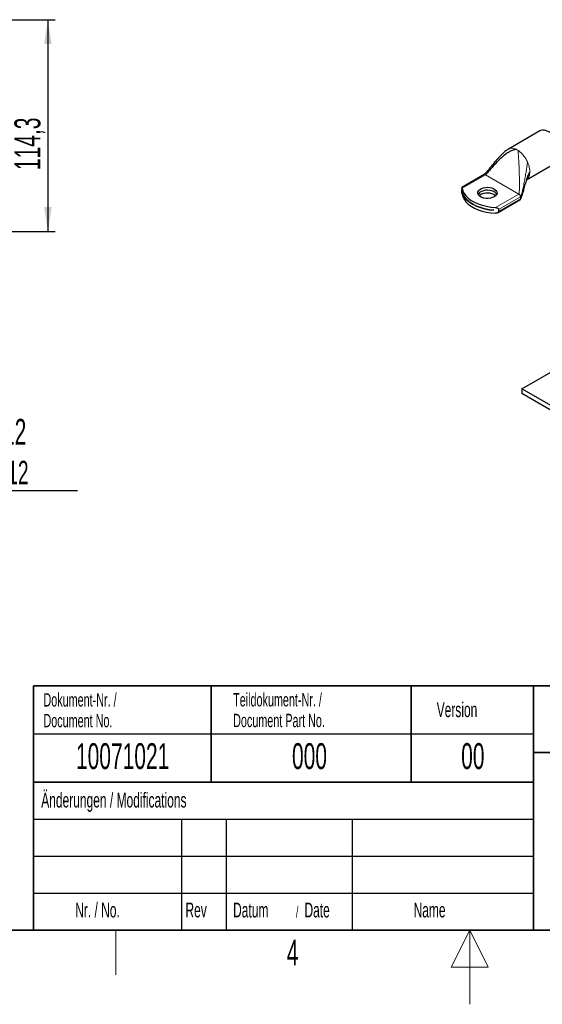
# Model space of a CAD drawing. Header units: millimetres. Extents: x 5 to 418, y 2 to 292.
# Tile 7 of 17: x 156 to 227, y 2 to 135. Entities that reach past the tile are written whole.
import ezdxf

# ---------------------------------------------------------------- set-up
doc = ezdxf.new("R2010")
doc.units = ezdxf.units.MM
doc.layers.add('SLD-0', color=7, linetype='Continuous')
doc.styles.add('SLDTEXTSTYLE0', font='TXT', dxfattribs={"width": 0.605})
doc.dimstyles.new('SLDDIMSTYLE2', dxfattribs={"dimtxt": 3.5, "dimasz": 3.302, "dimexe": 0, "dimexo": 0.0625, "dimgap": 0.875, "dimtad": 1, "dimdec": 1, "dimlfac": 4, "dimrnd": 1e-09, "dimzin": 12, "dimdsep": 46, "dimtxsty": 'SLDTEXTSTYLE0', "dimsah": 1, "dimcen": 0.09, "dimadec": 0, "dimazin": 3, "dimtfac": 1, "dimtofl": 0, "dimtmove": 0, "dimatfit": 3, "dimfxl": 1, "dimfrac": 2, "dimtolj": 1, "dimtzin": 12, "dimarcsym": 0})

# ---------------------------------------------------------------- blocks, each defined once
blk = doc.blocks.new('_D_5')
at = {"layer": 'SLD-0'}
for p, q in [((148.94, 134.89), (161.07, 134.89)), ((160.07, 134.89), (160.07, 106.32)), ((148.94, 106.32), (161.07, 106.32))]:
    blk.add_line(p, q, dxfattribs=at)
for points in [[(160.07, 134.89), (159.56, 131.59), (160.57, 131.59)], [(160.07, 106.32), (160.57, 109.62), (159.56, 109.62)]]:
    blk.add_solid(points, dxfattribs=at)
at = {"layer": 'SLD-0', "insert": (155.55, 114.59), "char_height": 3.5, "attachment_point": 1, "rotation": 90, "style": 'SLDTEXTSTYLE0'}
blk.add_mtext('114,3', dxfattribs=at)
blk = doc.blocks.new('SW_NOTE_0_2')
at = {"layer": 'SLD-0', "color": 0}
blk.add_line((16.98, 0), (0, 0), dxfattribs=at)
blk.add_line((16.98, 0), (0, 0), dxfattribs=at)
at = {"layer": 'SLD-0', "color": 0, "attachment_point": 1, "style": 'SLDTEXTSTYLE0'}
for s, insert, char_height in [('für M12', (0.48, 9.71), 3.5), ('for M12', (1.67, 4.05), 3.175)]:
    blk.add_mtext(s, dxfattribs=dict(at, insert=insert, char_height=char_height))

msp = doc.modelspace()

# ---------------------------------------------------------------- linework, layer by layer
at = {"color": 7, "linetype": 'Continuous', "lineweight": 25}
for p, q in [((226.4657, 119.8761), (222.223, 117.4269)), ((222.2292, 117.4168), (222.2533, 117.4335)), ((224.6657, 113.2946), (228.8655, 115.7191)), ((218.9637, 113.9761), (215.95, 112.2363)), ((215.9483, 112.127), (215.9483, 111.8658)), ((215.9948, 111.6306), (215.9948, 111.6322)), ((215.9948, 111.6306), (215.9952, 111.6308)), ((220.7672, 108.8245), (223.7809, 110.5643)), ((220.2657, 109.1666), (220.2657, 109.165)), ((220.898, 109.2696), (220.898, 109.0083)), ((224.0367, 85.0724), (229.835, 88.4197)), ((230.0421, 81.6055), (224.0367, 85.0724)), ((224.0367, 85.0724), (224.0367, 84.4192)), ((229.4764, 81.2789), (224.0367, 84.4192))]:
    msp.add_line(p, q, dxfattribs=at)
at = {"color": 7, "linetype": 'Continuous', "lineweight": 18}
for p, q in [((224.7959, 115.7076), (224.8482, 115.5892)), ((215.9711, 112.1403), (219.1237, 113.9602)), ((223.6209, 111.364), (219.1237, 113.9602)), ((223.6209, 111.364), (220.4683, 109.5441)), ((220.898, 109.2696), (223.8472, 110.9721)), ((223.8472, 110.7108), (220.898, 109.0083)), ((223.8472, 110.9721), (223.8342, 111.0667)), ((223.8472, 110.7108), (223.8472, 110.9721))]:
    msp.add_line(p, q, dxfattribs=at)
at = {"color": 7, "linetype": 'Continuous', "lineweight": 25, "flags": 128}
for points in [[(229.3626, 116.8179), (229.3368, 117.1731), (229.2603, 117.5472), (229.1353, 117.929), (228.9656, 118.3068), (228.7564, 118.6691), (228.5141, 119.0049), (228.246, 119.304), (227.9603, 119.5574), (227.6656, 119.7573), (227.3709, 119.8976), (227.0851, 119.9742), (226.817, 119.9846), (226.5747, 119.9285), (226.4657, 119.8761)], [(215.9711, 112.1403), (216.0701, 111.7833), (216.2456, 111.4363), (216.4949, 111.1046), (216.8141, 110.7936), (217.198, 110.508), (217.6409, 110.2524), (218.1355, 110.0307), (218.6744, 109.8465), (219.2488, 109.7026), (219.85, 109.6012), (220.4683, 109.5441)], [(215.9948, 111.6322), (216.1247, 111.2657), (216.3356, 110.9119), (216.6239, 110.5769), (216.9849, 110.2662), (217.4125, 109.9851), (217.8995, 109.7382), (218.4377, 109.5298), (219.018, 109.3633), (219.6308, 109.2416), (220.2657, 109.1666)], [(220.2657, 109.165), (219.6308, 109.24), (219.018, 109.3617), (218.4377, 109.5282), (217.8995, 109.7366), (217.4125, 109.9834), (216.9849, 110.2646), (216.6239, 110.5752), (216.3356, 110.9103), (216.1247, 111.264), (215.9948, 111.6306)], [(220.3117, 110.9885), (220.0749, 110.8804), (219.8013, 110.8068), (219.5057, 110.7715), (219.204, 110.7766), (218.9124, 110.8217), (218.6468, 110.9044), (218.4213, 111.0202), (218.2481, 111.163), (218.1367, 111.3249), (218.093, 111.4973), (218.1193, 111.6709), (218.2142, 111.8363), (218.3727, 111.9846), (218.5861, 112.1078), (218.843, 112.1993), (219.1295, 112.2541), (219.4302, 112.2693), (219.7289, 112.2441), (220.0094, 112.1797), (220.2566, 112.0798), (220.4573, 111.9496), (220.6006, 111.7962), (220.6787, 111.6279), (220.6875, 111.4537), (220.6264, 111.2831), (220.4989, 111.1252), (220.3117, 110.9885)], [(220.6475, 111.3236), (220.6006, 111.4051), (220.4573, 111.5585), (220.2566, 111.6887), (220.0094, 111.7886), (219.7289, 111.8529), (219.4302, 111.8782), (219.1295, 111.863), (218.843, 111.8082), (218.5861, 111.7167), (218.3727, 111.5935), (218.2142, 111.4452), (218.1373, 111.3236)], [(220.6471, 111.3228), (220.6006, 111.4035), (220.4573, 111.5569), (220.2566, 111.687), (220.0094, 111.787), (219.7289, 111.8513), (219.4302, 111.8766), (219.1295, 111.8614), (218.843, 111.8066), (218.5861, 111.7151), (218.3727, 111.5919), (218.2142, 111.4436), (218.1377, 111.3228)], [(215.9711, 111.3564), (216.0701, 110.9994), (216.2456, 110.6524), (216.4949, 110.3208), (216.8141, 110.0097), (217.198, 109.7241), (217.6409, 109.4685), (218.1355, 109.2468), (218.6744, 109.0626), (219.2488, 108.9187), (219.85, 108.8174), (220.4683, 108.7602)], [(220.501, 111.1272), (220.4573, 111.1657), (220.2566, 111.2959), (220.0094, 111.3958), (219.7289, 111.4602), (219.4302, 111.4854), (219.1295, 111.4702), (218.843, 111.4154), (218.5861, 111.324), (218.3727, 111.2007), (218.2838, 111.1272)]]:
    msp.add_lwpolyline(points, dxfattribs=at)
at = {"color": 7, "linetype": 'Continuous', "lineweight": 18}
msp.add_arc((222.294, 115.3487), 2.2613, 56.883634, 63.121743, dxfattribs=at)
at = {"color": 7, "linetype": 'Continuous', "lineweight": 25}
for points, knots in [([(222.2488, 117.4416), (222.118, 117.3555), (221.8426, 117.1743), (221.482, 116.8429), (221.1408, 116.5058), (220.8433, 116.1883), (220.5901, 115.9066), (220.3653, 115.6486), (220.1066, 115.3446), (219.8124, 114.9897), (219.4887, 114.5916), (219.2381, 114.2816), (219.0739, 114.086), (219.0066, 114.0128), (218.9815, 113.9892), (218.9707, 113.9805), (218.9665, 113.9778), (218.9644, 113.9765)], [0, 0, 0, 0, 0.09525706, 0.20064707, 0.30343152, 0.39510361, 0.47392851, 0.54204046, 0.61098429, 0.72683997, 0.83473755, 0.93704042, 0.97657141, 0.99033513, 0.99554549, 0.99782986, 1, 1, 1, 1]), ([(223.3164, 117.3657), (223.1589, 117.3461), (222.8133, 117.303), (222.3332, 117.0573), (221.808, 116.7099), (221.2626, 116.2513), (220.6931, 115.7008), (220.1605, 115.1299), (219.7517, 114.6618), (219.4771, 114.3414), (219.3244, 114.1649), (219.2201, 114.048), (219.1594, 113.9878), (219.1353, 113.9677), (219.1273, 113.9625), (219.1237, 113.9602)], [0, 0, 0, 0, 0.078492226, 0.172267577, 0.280516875, 0.420810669, 0.566033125, 0.72393546, 0.859088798, 0.913146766, 0.955582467, 0.984639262, 0.994732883, 0.99759802, 1, 1, 1, 1]), ([(225.12, 114.3687), (225.0384, 114.2152), (224.8559, 113.8719), (224.6592, 113.2849), (224.4634, 112.6415), (224.2943, 112.0231), (224.1475, 111.4883), (224.0304, 111.0906), (223.9428, 110.853), (223.8844, 110.7435), (223.8581, 110.7204), (223.8472, 110.7108)], [0, 0, 0, 0, 0.13084092, 0.29275614, 0.47011056, 0.64601242, 0.78590506, 0.89958884, 0.96905603, 0.98713861, 1, 1, 1, 1]), ([(215.9483, 112.127), (215.9483, 112.1491), (215.9483, 112.193), (215.9489, 112.213), (215.9492, 112.2229)], [0, 0, 0, 0, 0.50123282, 1, 1, 1, 1]), ([(215.9711, 111.3564), (215.9664, 111.3913), (215.9565, 111.4653), (215.9507, 111.6033), (215.9488, 111.7275), (215.9483, 111.81), (215.9483, 111.8502), (215.9483, 111.8658)], [0, 0, 0, 0, 0.27509591, 0.58364416, 0.76154144, 0.90764325, 1, 1, 1, 1]), ([(215.9515, 112.234), (215.9517, 112.2351), (215.953, 112.2432), (215.9587, 112.2118), (215.9673, 112.1625), (215.9711, 112.1403)], [0, 0, 0, 0, 0.07419966, 0.58325332, 1, 1, 1, 1]), ([(223.7807, 110.5642), (223.7954, 110.5748), (223.8258, 110.5968), (223.8796, 110.6739), (223.9348, 110.7994), (224.0081, 111.0155), (224.0599, 111.1923), (224.0927, 111.3116), (224.0941, 111.3168)], [0, 0, 0, 0, 0.06561636, 0.13505411, 0.31916612, 0.54865877, 0.98024139, 1, 1, 1, 1]), ([(220.4683, 109.5441), (220.5222, 109.5376), (220.6364, 109.5237), (220.7735, 109.4615), (220.8583, 109.3852), (220.8934, 109.3227), (220.8967, 109.2844), (220.898, 109.2696)], [0, 0, 0, 0, 0.27509591, 0.58364416, 0.76154144, 0.90764325, 1, 1, 1, 1]), ([(220.898, 109.0083), (220.8948, 108.9847), (220.8882, 108.9377), (220.8352, 108.8683), (220.741, 108.8033), (220.6103, 108.7613), (220.5124, 108.7605), (220.4683, 108.7602)], [0, 0, 0, 0, 0.14668075, 0.29263996, 0.49969317, 0.77478815, 1, 1, 1, 1])]:
    msp.add_open_spline(points, degree=3, knots=knots, dxfattribs=at)
at = {"color": 7, "linetype": 'Continuous', "lineweight": 18}
for points, knots in [([(222.2533, 117.4335), (222.2688, 117.4448), (222.3665, 117.5164), (222.6021, 117.5486), (222.9446, 117.5268), (223.1924, 117.4194), (223.3164, 117.3657)], [0, 0, 0, 0, 0.05925585, 0.37283723, 0.68641862, 1, 1, 1, 1]), ([(223.6209, 111.364), (223.6251, 111.3675), (223.6346, 111.3754), (223.6482, 111.4025), (223.6728, 111.4809), (223.6935, 111.6429), (223.7116, 111.8967), (223.7259, 112.3676), (223.7239, 113.0728), (223.7013, 114.0427), (223.6617, 115.084), (223.6181, 115.9615), (223.5808, 116.5796), (223.5542, 116.969), (223.5373, 117.1558), (223.5295, 117.2427)], [0, 0, 0, 0, 0.00312167, 0.007063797, 0.015364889, 0.044416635, 0.086844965, 0.140893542, 0.2760234, 0.433898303, 0.618239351, 0.790341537, 0.869661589, 0.939392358, 1, 1, 1, 1]), ([(223.8472, 110.9721), (223.8542, 110.9778), (223.8705, 110.9912), (223.8974, 111.0356), (223.9456, 111.1407), (224.0381, 111.4279), (224.157, 111.9116), (224.2968, 112.5731), (224.4286, 113.2709), (224.5495, 113.9674), (224.6519, 114.6127), (224.7368, 115.1923), (224.7775, 115.5476), (224.7959, 115.7076)], [0, 0, 0, 0, 0.006442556, 0.014979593, 0.033112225, 0.079592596, 0.20113756, 0.34025778, 0.495682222, 0.638300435, 0.775545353, 0.898865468, 1, 1, 1, 1]), ([(225.12, 114.3687), (225.1141, 114.249), (225.1024, 114.0096), (225.0101, 113.7056), (224.8621, 113.4642), (224.7287, 113.3206), (224.6356, 113.2816), (224.6232, 113.2765)], [0, 0, 0, 0, 0.24075016, 0.48150033, 0.72225049, 0.96300065, 1, 1, 1, 1]), ([(219.1237, 113.9602), (219.1006, 113.971), (219.0545, 113.9925), (218.9991, 113.9945), (218.9745, 113.9786), (218.9658, 113.9729)], [0, 0, 0, 0, 0.39248957, 0.78497915, 1, 1, 1, 1]), ([(223.7809, 110.5643), (223.7809, 110.5643), (223.8054, 110.5691), (223.8356, 110.6172), (223.8433, 110.6796), (223.8472, 110.7108)], [0, 0, 0, 0, 0.00010213, 0.50005106, 1, 1, 1, 1])]:
    msp.add_open_spline(points, degree=3, knots=knots, dxfattribs=at)
for points in [[(223.5295, 117.2427), (223.6532, 117.1531), (223.9006, 116.9741), (224.2462, 116.6025), (224.5573, 116.1782), (224.7163, 115.8645), (224.7959, 115.7076)], [(224.8482, 115.5892), (224.9268, 115.3779), (225.0839, 114.9553), (225.1079, 114.5642), (225.12, 114.3687)], [(223.8342, 111.0667), (223.8245, 111.0968), (223.8052, 111.157), (223.7534, 111.2426), (223.6906, 111.3166), (223.6441, 111.3482), (223.6209, 111.364)]]:
    msp.add_open_spline(points, degree=3, dxfattribs=at)
at = {"layer": 'SLD-0', "lineweight": 35}
for p, q in [((158.1167, 45), (225.6167, 45)), ((158.1167, 45), (158.1167, 32)), ((182.1167, 45), (182.1167, 32)), ((209.1167, 45), (209.1167, 32)), ((225.6167, 45), (225.6167, 32)), ((225.6167, 45), (266.3305, 45)), ((225.6167, 45), (225.6167, 36)), ((225.6167, 36), (266.3305, 36)), ((225.6167, 36), (225.6167, 12)), ((158.1167, 32), (158.1167, 12)), ((158.1167, 32), (225.6167, 32)), ((225.6167, 32), (225.6167, 12)), ((26, 12), (408, 12)), ((158.1167, 12), (225.6167, 12)), ((225.6167, 12), (266.3305, 12))]:
    msp.add_line(p, q, dxfattribs=at)
at = {"layer": 'SLD-0'}
for p, q in [((158.1167, 38.5), (225.6167, 38.5)), ((158.1167, 27), (225.6167, 27)), ((178.1167, 27), (178.1167, 12)), ((184.1167, 27), (184.1167, 12)), ((201.1167, 27), (201.1167, 12)), ((158.1167, 22), (225.6167, 22)), ((158.1167, 17), (225.6167, 17))]:
    msp.add_line(p, q, dxfattribs=at)
at = {"layer": 'SLD-0', "lineweight": 25}
msp.add_line((158.1167, 32), (225.6167, 32), dxfattribs=at)
at = {"layer": 'SLD-0', "lineweight": 18}
for p, q in [((169.25, 6), (169.25, 12)), ((217, 12), (214.5, 7)), ((217, 2), (217, 12)), ((219.5, 7), (217, 12)), ((214.5, 7), (219.5, 7))]:
    msp.add_line(p, q, dxfattribs=at)

# ---------------------------------------------------------------- block references
at = {"layer": 'SLD-0'}
msp.add_blockref('SW_NOTE_0_2', (147.0761, 71.3056), dxfattribs=at)

# ---------------------------------------------------------------- texts
at = {"layer": 'SLD-0', "style": 'SLDTEXTSTYLE0'}
for s, insert, char_height, attachment_point in [('Dokument-Nr. /', (159.4707, 43.9891), 1.8, 1), ('Teildokument-Nr. /', (185.0721, 44.0073), 1.8, 1), ('Version', (212.5452, 42.7601), 2, 1), ('Document Part No.', (185.0721, 41.2073), 1.8, 1), ('Document No.', (159.4707, 41.1891), 1.8, 1), ('10071021', (170.1557, 37.243), 3.5, 2), ('000', (195.3767, 37.243), 3.5, 2), ('00', (217.424, 37.2527), 3.5, 2), ('Änderungen / Modifications', (159.1698, 30.5619), 2, 1), ('Nr. / No.', (163.7532, 15.7244), 2, 1), ('Rev', (178.6351, 15.7244), 2, 1), ('Datum', (185.0629, 15.7244), 2, 1), ('/', (193.5459, 15.2243), 1.5, 1), ('Date', (194.7022, 15.7244), 2, 1), ('Name', (209.4275, 15.729), 2, 1), ('4', (193.1027, 10.743), 3.5, 2)]:
    msp.add_mtext(s, dxfattribs=dict(at, insert=insert, char_height=char_height, attachment_point=attachment_point))

# ---------------------------------------------------------------- dimensions: what is measured, and where the dimension line sits
at = {"layer": 'SLD-0'}
dim = msp.add_linear_dim(base=(160.0663, 106.3165), p1=(148.9413, 134.8915), p2=(148.9413, 106.3165), angle=90, dimstyle='SLDDIMSTYLE2', dxfattribs=at)
dim.commit()
dim.dimension.update_dxf_attribs({"geometry": '_D_5', "text_midpoint": (160.0663, 120.604), "dimtype": 160})

doc.saveas('drawing.dxf')
